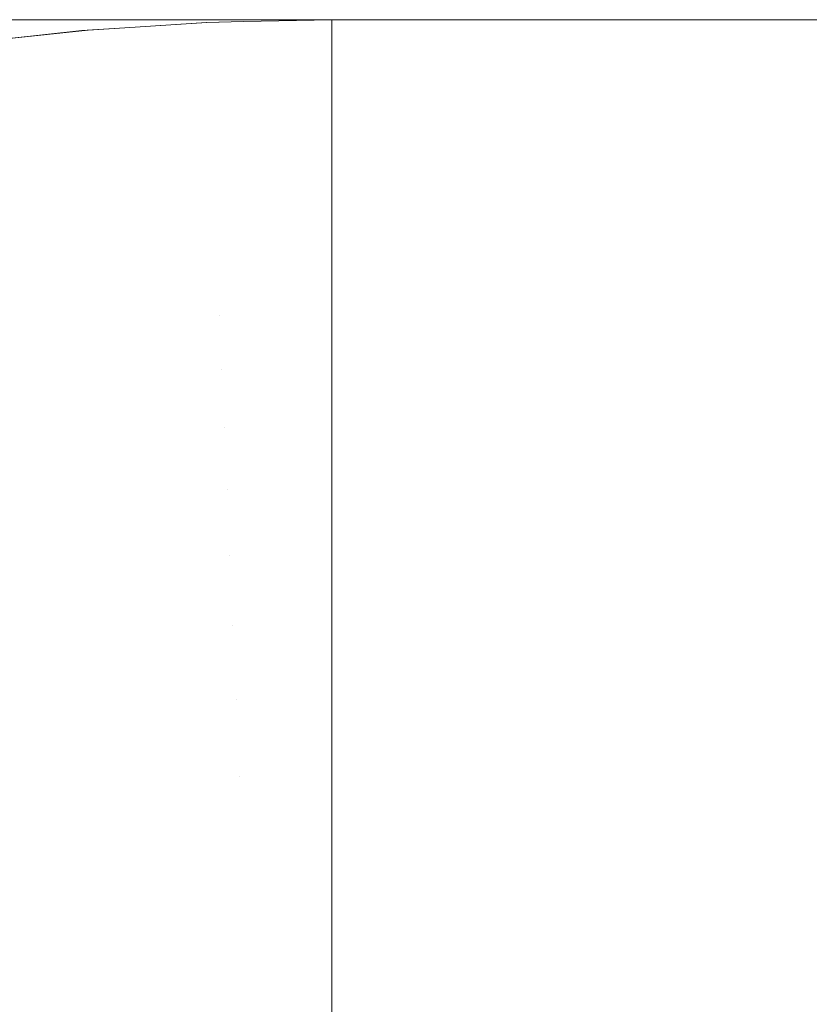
# Model space of a CAD drawing. Header units: centimetres. Extents: x -26 to 27.3, y -25.3 to -23.5.
# Tile 155 of 200: x 9.4985 to 9.526, y -23.4942 to -23.4599. Entities that reach past the tile are written whole.
import ezdxf

# ---------------------------------------------------------------- set-up
doc = ezdxf.new("R2010")
doc.units = ezdxf.units.CM
doc.header["$LTSCALE"] = 2.54
doc.layers.add('Lucido design-1', color=7, linetype='Continuous')

# ---------------------------------------------------------------- blocks, each defined once
blk = doc.blocks.new('Gruppo-4-1')
at = {"color": 7, "linetype": 'Continuous', "lineweight": 9}
for points, invisible_edges in [([(27.209353, -23.459935, -349.379592), (27.209353, -23.459888, -349.382667), (-25.890647, -23.459888, -349.382667), (-25.890647, -23.459935, -349.379592)], 8), ([(9.309353, -23.459888, -349.582667), (-25.890647, -23.459888, -349.382667), (27.209353, -23.459888, -349.382667)], 9), ([(-25.890647, -23.459935, -349.379592), (-25.890647, -23.460002, -349.378306), (27.209353, -23.460002, -349.378306), (27.209353, -23.459935, -349.379592)], 10), ([(27.209353, -23.460149, -349.375446), (27.209353, -23.460002, -349.378306), (-25.890647, -23.460002, -349.378306), (-25.890647, -23.460149, -349.375446)], 10), ([(-25.890647, -23.460149, -349.375446), (-25.890647, -23.460288, -349.373953), (27.209353, -23.460288, -349.373953), (27.209353, -23.460149, -349.375446)], 10), ([(27.209353, -23.459888, -349.382667), (9.318077, -23.459888, -349.582857), (9.309353, -23.459888, -349.582667)], 9), ([(9.326784, -23.459888, -349.583428), (9.318077, -23.459888, -349.582857), (27.209353, -23.459888, -349.382667)], 10), ([(27.209353, -23.459888, -349.382667), (9.335458, -23.459888, -349.584378), (9.326784, -23.459888, -349.583428)], 9), ([(9.344083, -23.459888, -349.585705), (9.335458, -23.459888, -349.584378), (27.209353, -23.459888, -349.382667)], 10), ([(27.209353, -23.459888, -349.382667), (9.352641, -23.459888, -349.587407), (9.344083, -23.459888, -349.585705)], 9), ([(9.361117, -23.459888, -349.589482), (9.352641, -23.459888, -349.587407), (27.209353, -23.459888, -349.382667)], 10), ([(9.369494, -23.459888, -349.591923), (9.361117, -23.459888, -349.589482), (27.209353, -23.459888, -349.382667)], 10), ([(27.209353, -23.459888, -349.382667), (9.377757, -23.459888, -349.594728), (9.369494, -23.459888, -349.591923)], 9), ([(9.38589, -23.459888, -349.597891), (9.377757, -23.459888, -349.594728), (27.209353, -23.459888, -349.382667)], 10), ([(27.209353, -23.459888, -349.382667), (9.393877, -23.459888, -349.601405), (9.38589, -23.459888, -349.597891)], 9), ([(9.401703, -23.459888, -349.605265), (9.393877, -23.459888, -349.601405), (27.209353, -23.459888, -349.382667)], 10), ([(27.209353, -23.459888, -349.382667), (9.409353, -23.459888, -349.609462), (9.401703, -23.459888, -349.605265)], 9), ([(27.209353, -23.459888, -349.382667), (9.416813, -23.459888, -349.613988), (9.409353, -23.459888, -349.609462)], 9), ([(9.424068, -23.459888, -349.618836), (9.416813, -23.459888, -349.613988), (27.209353, -23.459888, -349.382667)], 10), ([(9.431105, -23.459888, -349.623996), (9.424068, -23.459888, -349.618836), (27.209353, -23.459888, -349.382667)], 10), ([(27.209353, -23.459888, -349.382667), (9.437911, -23.459888, -349.629458), (9.431105, -23.459888, -349.623996)], 9), ([(9.444471, -23.459888, -349.635211), (9.437911, -23.459888, -349.629458), (27.209353, -23.459888, -349.382667)], 10), ([(27.209353, -23.459888, -349.382667), (9.450774, -23.459888, -349.641245), (9.444471, -23.459888, -349.635211)], 9), ([(9.456808, -23.459888, -349.647549), (9.450774, -23.459888, -349.641245), (27.209353, -23.459888, -349.382667)], 10), ([(9.462562, -23.459888, -349.654109), (9.456808, -23.459888, -349.647549), (27.209353, -23.459888, -349.382667)], 10), ([(27.209353, -23.459888, -349.382667), (9.468024, -23.459888, -349.660914), (9.462562, -23.459888, -349.654109)], 9), ([(27.209353, -23.459888, -349.382667), (9.473183, -23.459888, -349.667951), (9.468024, -23.459888, -349.660914)], 9), ([(9.478031, -23.459888, -349.675207), (9.473183, -23.459888, -349.667951), (27.209353, -23.459888, -349.382667)], 10), ([(27.209353, -23.459888, -349.382667), (9.482558, -23.459888, -349.682667), (9.478031, -23.459888, -349.675207)], 9), ([(9.486755, -23.459888, -349.690317), (9.482558, -23.459888, -349.682667), (27.209353, -23.459888, -349.382667)], 10), ([(27.209353, -23.459888, -349.382667), (9.490615, -23.459888, -349.698143), (9.486755, -23.459888, -349.690317)], 9), ([(27.209353, -23.459888, -349.382667), (9.494129, -23.459888, -349.70613), (9.490615, -23.459888, -349.698143)], 9), ([(9.497292, -23.459888, -349.714263), (9.500096, -23.459888, -349.722526), (9.495938, -23.459983, -349.723837), (9.493195, -23.459983, -349.715754)], 14), ([(9.497292, -23.459888, -349.714263), (9.494129, -23.459888, -349.70613), (27.209353, -23.459888, -349.382667)], 10), ([(9.498327, -23.459983, -349.732031), (9.500356, -23.459983, -349.740322), (9.496321, -23.460249, -349.741217), (9.494335, -23.460249, -349.733101)], 15), ([(9.500096, -23.459888, -349.722526), (9.502538, -23.459888, -349.730903), (9.498327, -23.459983, -349.732031), (9.495938, -23.459983, -349.723837)], 14), ([(9.500356, -23.459983, -349.740322), (9.502021, -23.459983, -349.748694), (9.497951, -23.460249, -349.749412), (9.496321, -23.460249, -349.741217)], 15), ([(27.209353, -23.459888, -349.382667), (9.500096, -23.459888, -349.722526), (9.497292, -23.459888, -349.714263)], 9), ([(9.502021, -23.459983, -349.748694), (9.503319, -23.459983, -349.757131), (9.499222, -23.460249, -349.75767), (9.497951, -23.460249, -349.749412)], 15), ([(9.502538, -23.459888, -349.730903), (9.504612, -23.459888, -349.739379), (9.500356, -23.459983, -349.740322), (9.498327, -23.459983, -349.732031)], 14), ([(9.503319, -23.459983, -349.757131), (9.504249, -23.459983, -349.765616), (9.500132, -23.460249, -349.765976), (9.499222, -23.460249, -349.75767)], 15), ([(9.502538, -23.459888, -349.730903), (9.500096, -23.459888, -349.722526), (27.209353, -23.459888, -349.382667)], 10), ([(9.504249, -23.459983, -349.765616), (9.504807, -23.459983, -349.774133), (9.500678, -23.460249, -349.774313), (9.500132, -23.460249, -349.765976)], 15), ([(9.504612, -23.459888, -349.739379), (9.506315, -23.459888, -349.747937), (9.502021, -23.459983, -349.748694), (9.500356, -23.459983, -349.740322)], 14), ([(9.500861, -23.460249, -349.782667), (9.502134, -23.460167, -349.782667), (9.502134, -23.46017, -349.982667), (9.500637, -23.460269, -349.982667)], 10), ([(9.500646, -23.460363, -349.987027), (9.500637, -23.460269, -349.982667), (9.502134, -23.46017, -349.982667)], 9), ([(9.502134, -23.46017, -349.982667), (9.504991, -23.459983, -349.982667), (9.504995, -23.460078, -349.987027), (9.500646, -23.460363, -349.987027)], 14), ([(9.500646, -23.460363, -349.987027), (9.504995, -23.460078, -349.987027), (9.505007, -23.460344, -349.991159), (9.500669, -23.460628, -349.991159)], 15), ([(9.500678, -23.460249, -349.774313), (9.504807, -23.459983, -349.774133), (9.504993, -23.459983, -349.782667), (9.502134, -23.460167, -349.782667)], 11), ([(9.502134, -23.460167, -349.782667), (9.500861, -23.460249, -349.782667), (9.500678, -23.460249, -349.774313)], 10), ([(9.506315, -23.459888, -349.747937), (9.507642, -23.459888, -349.756561), (9.503319, -23.459983, -349.757131), (9.502021, -23.459983, -349.748694)], 14), ([(9.504991, -23.459983, -349.982667), (9.502134, -23.46017, -349.982667), (9.502134, -23.460167, -349.782667), (9.504993, -23.459983, -349.782667)], 10), ([(27.209353, -23.459888, -349.382667), (9.504612, -23.459888, -349.739379), (9.502538, -23.459888, -349.730903)], 9), ([(9.507642, -23.459888, -349.756561), (9.508592, -23.459888, -349.765236), (9.504249, -23.459983, -349.765616), (9.503319, -23.459983, -349.757131)], 14), ([(9.508592, -23.459888, -349.765236), (9.509163, -23.459888, -349.773943), (9.504807, -23.459983, -349.774133), (9.504249, -23.459983, -349.765616)], 14), ([(27.209353, -23.459888, -349.382667), (9.506315, -23.459888, -349.747937), (9.504612, -23.459888, -349.739379)], 9), ([(9.504807, -23.459983, -349.774133), (9.509163, -23.459888, -349.773943), (9.509353, -23.459888, -349.782667), (9.506278, -23.459955, -349.782667)], 9), ([(9.506278, -23.459955, -349.782667), (9.504993, -23.459983, -349.782667), (9.504807, -23.459983, -349.774133)], 10), ([(9.504995, -23.460078, -349.987027), (9.504991, -23.459983, -349.982667), (9.506278, -23.459955, -349.982667)], 9), ([(9.504993, -23.459983, -349.782667), (9.506278, -23.459955, -349.782667), (9.506278, -23.459955, -349.982667), (9.504991, -23.459983, -349.982667)], 10), ([(9.506278, -23.459955, -349.982667), (9.509353, -23.459888, -349.982667), (9.509353, -23.459983, -349.987027), (9.504995, -23.460078, -349.987027)], 12), ([(9.504995, -23.460078, -349.987027), (9.509353, -23.459983, -349.987027), (9.509353, -23.460249, -349.991159), (9.505007, -23.460344, -349.991159)], 13), ([(9.506278, -23.459955, -349.982667), (9.506278, -23.459955, -349.782667), (9.509353, -23.459888, -349.782667), (9.509353, -23.459888, -349.982667)], 1), ([(9.507642, -23.459888, -349.756561), (9.506315, -23.459888, -349.747937), (27.209353, -23.459888, -349.382667)], 10), ([(27.209353, -23.459888, -349.382667), (9.508592, -23.459888, -349.765236), (9.507642, -23.459888, -349.756561)], 9), ([(27.209353, -23.459888, -349.382667), (9.509163, -23.459888, -349.773943), (9.508592, -23.459888, -349.765236)], 9), ([(9.509353, -23.459888, -349.782667), (9.509163, -23.459888, -349.773943), (27.209353, -23.459888, -349.382667)], 10), ([(9.509353, -23.459888, -349.982667), (27.209353, -23.459888, -349.982667), (27.209353, -23.459983, -349.987029), (9.509353, -23.459983, -349.987029)], 4), ([(27.209353, -23.459888, -349.382667), (27.209353, -23.459888, -349.982667), (9.509353, -23.459888, -349.982667), (9.509353, -23.459888, -349.782667)], 8), ([(9.509353, -23.460249, -349.991159), (9.509353, -23.459983, -349.987029), (27.209353, -23.459983, -349.987029), (27.209353, -23.460249, -349.991159)], 10), ([(27.209353, -23.460535, -349.37131), (27.209353, -23.460288, -349.373953), (-25.890647, -23.460288, -349.373953), (-25.890647, -23.460535, -349.37131)], 10), ([(-25.890647, -23.460535, -349.37131), (-25.890647, -23.460764, -349.369617), (27.209353, -23.460764, -349.369617), (27.209353, -23.460535, -349.37131)], 10), ([(9.497951, -23.460249, -349.749412), (9.499222, -23.460249, -349.75767), (9.495143, -23.460686, -349.758207), (9.493899, -23.460686, -349.750126)], 15), ([(9.499222, -23.460249, -349.75767), (9.500132, -23.460249, -349.765976), (9.496033, -23.460686, -349.766334), (9.495143, -23.460686, -349.758207)], 15), ([(9.500132, -23.460249, -349.765976), (9.500678, -23.460249, -349.774313), (9.496568, -23.460686, -349.774493), (9.496033, -23.460686, -349.766334)], 15), ([(9.497998, -23.460558, -349.982667), (9.500637, -23.460269, -349.982667), (9.500646, -23.460363, -349.987027), (9.496313, -23.460838, -349.987027)], 14), ([(9.496313, -23.460838, -349.987027), (9.500646, -23.460363, -349.987027), (9.500669, -23.460628, -349.991159), (9.496348, -23.461102, -349.991159)], 15), ([(9.496568, -23.460686, -349.774493), (9.500678, -23.460249, -349.774313), (9.500861, -23.460249, -349.782667), (9.497998, -23.460553, -349.782667)], 11), ([(9.500637, -23.460269, -349.982667), (9.497998, -23.460558, -349.982667), (9.497998, -23.460553, -349.782667), (9.500861, -23.460249, -349.782667)], 10), ([(9.500669, -23.460628, -349.991159), (9.505007, -23.460344, -349.991159), (9.505026, -23.46078, -349.995273), (9.500707, -23.461063, -349.995273)], 15), ([(9.505007, -23.460344, -349.991159), (9.509353, -23.460249, -349.991159), (9.509353, -23.460273, -349.991382)], 9), ([(9.509353, -23.460273, -349.991382), (9.509353, -23.460686, -349.995273), (9.505026, -23.46078, -349.995273), (9.505007, -23.460344, -349.991159)], 14), ([(27.209353, -23.460249, -349.991159), (27.209353, -23.460273, -349.991382), (9.509353, -23.460273, -349.991382), (9.509353, -23.460249, -349.991159)], 10), ([(9.509353, -23.460686, -349.995273), (9.509353, -23.460273, -349.991382), (27.209353, -23.460273, -349.991382), (27.209353, -23.460686, -349.995273)], 10), ([(27.209353, -23.461093, -349.367189), (27.209353, -23.460764, -349.369617), (-25.890647, -23.460764, -349.369617), (-25.890647, -23.461093, -349.367189)], 10), ([(9.496348, -23.461102, -349.991159), (9.500669, -23.460628, -349.991159), (9.500707, -23.461063, -349.995273), (9.496405, -23.461535, -349.995273)], 15), ([(9.500707, -23.461063, -349.995273), (9.505026, -23.46078, -349.995273), (9.505052, -23.461385, -349.999363), (9.50076, -23.461667, -349.999363)], 15), ([(9.505026, -23.46078, -349.995273), (9.509353, -23.460686, -349.995273), (9.509353, -23.460752, -349.995718)], 9), ([(9.509353, -23.460752, -349.995718), (9.509353, -23.461292, -349.999363), (9.505052, -23.461385, -349.999363), (9.505026, -23.46078, -349.995273)], 14), ([(27.209353, -23.460686, -349.995273), (27.209353, -23.460752, -349.995718), (9.509353, -23.460752, -349.995718), (9.509353, -23.460686, -349.995273)], 10), ([(9.509353, -23.461292, -349.999363), (9.509353, -23.460752, -349.995718), (27.209353, -23.460752, -349.995718), (27.209353, -23.461292, -349.999363)], 10), ([(-25.890647, -23.461093, -349.367189), (-25.890647, -23.461428, -349.365306), (27.209353, -23.461428, -349.365306), (27.209353, -23.461093, -349.367189)], 10), ([(9.496405, -23.461535, -349.995273), (9.500707, -23.461063, -349.995273), (9.50076, -23.461667, -349.999363), (9.496484, -23.462135, -349.999363)], 15), ([(27.209353, -23.461823, -349.363092), (27.209353, -23.461428, -349.365306), (-25.890647, -23.461428, -349.365306), (-25.890647, -23.461823, -349.363092)], 10), ([(9.50076, -23.461667, -349.999363), (9.505052, -23.461385, -349.999363), (9.505086, -23.462158, -350.00342), (9.500827, -23.462437, -350.00342)], 15), ([(9.505052, -23.461385, -349.999363), (9.509353, -23.461292, -349.999363), (9.509353, -23.461419, -350.000029)], 9), ([(9.509353, -23.461419, -350.000029), (9.509353, -23.462065, -350.00342), (9.505086, -23.462158, -350.00342), (9.505052, -23.461385, -349.999363)], 14), ([(27.209353, -23.461292, -349.999363), (27.209353, -23.461419, -350.000029), (9.509353, -23.461419, -350.000029), (9.509353, -23.461292, -349.999363)], 10), ([(9.509353, -23.462065, -350.00342), (9.509353, -23.461419, -350.000029), (27.209353, -23.461419, -350.000029), (27.209353, -23.462065, -350.00342)], 10), ([(-25.890647, -23.461823, -349.363092), (-25.890647, -23.46228, -349.361027), (27.209353, -23.46228, -349.361027), (27.209353, -23.461823, -349.363092)], 10), ([(9.496484, -23.462135, -349.999363), (9.50076, -23.461667, -349.999363), (9.500827, -23.462437, -350.00342), (9.496585, -23.462902, -350.00342)], 15), ([(9.500827, -23.462437, -350.00342), (9.505086, -23.462158, -350.00342), (9.505127, -23.463097, -350.007438), (9.500909, -23.463373, -350.007438)], 15), ([(9.505086, -23.462158, -350.00342), (9.509353, -23.462065, -350.00342), (9.509353, -23.462273, -350.004307)], 9), ([(9.509353, -23.462273, -350.004307), (9.509353, -23.463005, -350.007438), (9.505127, -23.463097, -350.007438), (9.505086, -23.462158, -350.00342)], 14), ([(27.209353, -23.462065, -350.00342), (27.209353, -23.462273, -350.004307), (9.509353, -23.462273, -350.004307), (9.509353, -23.462065, -350.00342)], 10), ([(27.209353, -23.462723, -349.359025), (27.209353, -23.46228, -349.361027), (-25.890647, -23.46228, -349.361027), (-25.890647, -23.462723, -349.359025)], 10), ([(9.496585, -23.462902, -350.00342), (9.500827, -23.462437, -350.00342), (9.500909, -23.463373, -350.007438), (9.496707, -23.463834, -350.007438)], 15), ([(9.509353, -23.463005, -350.007438), (9.509353, -23.462273, -350.004307), (27.209353, -23.462273, -350.004307), (27.209353, -23.463005, -350.007438)], 10), ([(-25.890647, -23.462723, -349.359025), (-25.890647, -23.463316, -349.35679), (27.209353, -23.463316, -349.35679), (27.209353, -23.462723, -349.359025)], 10), ([(9.500909, -23.463373, -350.007438), (9.505127, -23.463097, -350.007438), (9.505175, -23.464199, -350.011411), (9.501005, -23.464473, -350.011411)], 15), ([(9.505127, -23.463097, -350.007438), (9.509353, -23.463005, -350.007438), (9.509353, -23.463312, -350.008544)], 9), ([(9.509353, -23.463312, -350.008544), (9.509353, -23.464108, -350.011411), (9.505175, -23.464199, -350.011411), (9.505127, -23.463097, -350.007438)], 14), ([(27.209353, -23.463005, -350.007438), (27.209353, -23.463312, -350.008544), (9.509353, -23.463312, -350.008544), (9.509353, -23.463005, -350.007438)], 10), ([(27.209353, -23.463793, -349.354995), (27.209353, -23.463316, -349.35679), (-25.890647, -23.463316, -349.35679), (-25.890647, -23.463793, -349.354995)], 10), ([(9.496707, -23.463834, -350.007438), (9.500909, -23.463373, -350.007438), (9.501005, -23.464473, -350.011411), (9.496851, -23.464928, -350.011411)], 15), ([(9.509353, -23.464108, -350.011411), (9.509353, -23.463312, -350.008544), (27.209353, -23.463312, -350.008544), (27.209353, -23.464108, -350.011411)], 10), ([(-25.890647, -23.463793, -349.354995), (-25.890647, -23.464536, -349.352602), (27.209353, -23.464536, -349.352602), (27.209353, -23.463793, -349.354995)], 10), ([(9.501005, -23.464473, -350.011411), (9.505175, -23.464199, -350.011411), (9.50523, -23.465463, -350.015332), (9.501116, -23.465733, -350.015332)], 15), ([(9.505175, -23.464199, -350.011411), (9.509353, -23.464108, -350.011411), (9.509353, -23.464534, -350.012731)], 9), ([(9.509353, -23.464534, -350.012731), (9.509353, -23.465374, -350.015332), (9.50523, -23.465463, -350.015332), (9.505175, -23.464199, -350.011411)], 14), ([(27.209353, -23.464108, -350.011411), (27.209353, -23.464534, -350.012731), (9.509353, -23.464534, -350.012731), (9.509353, -23.464108, -350.011411)], 10), ([(27.209353, -23.465031, -349.35101), (27.209353, -23.464536, -349.352602), (-25.890647, -23.464536, -349.352602), (-25.890647, -23.465031, -349.35101)], 10), ([(9.496851, -23.464928, -350.011411), (9.501005, -23.464473, -350.011411), (9.501116, -23.465733, -350.015332), (9.497016, -23.466182, -350.015332)], 15), ([(9.509353, -23.465374, -350.015332), (9.509353, -23.464534, -350.012731), (27.209353, -23.464534, -350.012731), (27.209353, -23.465374, -350.015332)], 10), ([(-25.890647, -23.465031, -349.35101), (-25.890647, -23.465938, -349.348471), (27.209353, -23.465938, -349.348471), (27.209353, -23.465031, -349.35101)], 10), ([(9.501116, -23.465733, -350.015332), (9.50523, -23.465463, -350.015332), (9.505292, -23.466886, -350.019194), (9.50124, -23.467152, -350.019194)], 15), ([(9.50523, -23.465463, -350.015332), (9.509353, -23.465374, -350.015332), (9.509353, -23.465938, -350.016862)], 9), ([(9.509353, -23.465938, -350.016862), (9.509353, -23.466798, -350.019194), (9.505292, -23.466886, -350.019194), (9.50523, -23.465463, -350.015332)], 14), ([(27.209353, -23.465374, -350.015332), (27.209353, -23.465938, -350.016862), (9.509353, -23.465938, -350.016862), (9.509353, -23.465374, -350.015332)], 10), ([(27.209353, -23.466436, -349.347077), (27.209353, -23.465938, -349.348471), (-25.890647, -23.465938, -349.348471), (-25.890647, -23.466436, -349.347077)], 10), ([(9.497016, -23.466182, -350.015332), (9.501116, -23.465733, -350.015332), (9.50124, -23.467152, -350.019194), (9.497202, -23.467594, -350.019194)], 15), ([(9.509353, -23.466798, -350.019194), (9.509353, -23.465938, -350.016862), (27.209353, -23.465938, -350.016862), (27.209353, -23.466798, -350.019194)], 10), ([(-25.890647, -23.466436, -349.347077), (-25.890647, -23.467517, -349.344405), (27.209353, -23.467517, -349.344405), (27.209353, -23.466436, -349.347077)], 10), ([(9.50124, -23.467152, -350.019194), (9.505292, -23.466886, -350.019194), (9.505361, -23.468466, -350.02299), (9.501377, -23.468727, -350.02299)], 15), ([(9.505292, -23.466886, -350.019194), (9.509353, -23.466798, -350.019194), (9.509353, -23.467519, -350.020927)], 9), ([(9.509353, -23.467519, -350.020927), (9.509353, -23.468378, -350.02299), (9.505361, -23.468466, -350.02299), (9.505292, -23.466886, -350.019194)], 14), ([(27.209353, -23.466798, -350.019194), (27.209353, -23.467519, -350.020927), (9.509353, -23.467519, -350.020927), (9.509353, -23.466798, -350.019194)], 10), ([(9.497202, -23.467594, -350.019194), (9.50124, -23.467152, -350.019194), (9.501377, -23.468727, -350.02299), (9.497409, -23.469161, -350.02299)], 15), ([(27.209353, -23.468005, -349.343202), (27.209353, -23.467517, -349.344405), (-25.890647, -23.467517, -349.344405), (-25.890647, -23.468005, -349.343202)], 10), ([(9.509353, -23.468378, -350.02299), (9.509353, -23.467519, -350.020927), (27.209353, -23.467519, -350.020927), (27.209353, -23.468378, -350.02299)], 10), ([(-25.890647, -23.468005, -349.343202), (-25.890647, -23.469273, -349.340412), (27.209353, -23.469273, -349.340412), (27.209353, -23.468005, -349.343202)], 10), ([(9.505437, -23.470198, -350.026716), (9.505361, -23.468466, -350.02299), (9.509353, -23.468378, -350.02299), (9.509353, -23.469276, -350.02492)], 11), ([(27.209353, -23.468378, -350.02299), (27.209353, -23.469276, -350.02492), (9.509353, -23.469276, -350.02492), (9.509353, -23.468378, -350.02299)], 10), ([(9.497409, -23.469161, -350.02299), (9.501377, -23.468727, -350.02299), (9.501529, -23.470454, -350.026716), (9.497635, -23.47088, -350.026716)], 15), ([(9.501377, -23.468727, -350.02299), (9.505361, -23.468466, -350.02299), (9.505437, -23.470198, -350.026716), (9.501529, -23.470454, -350.026716)], 15), ([(27.209353, -23.469736, -349.339392), (27.209353, -23.469273, -349.340412), (-25.890647, -23.469273, -349.340412), (-25.890647, -23.469736, -349.339392)], 10), ([(9.509353, -23.469276, -350.02492), (9.509353, -23.470112, -350.026716), (9.505437, -23.470198, -350.026716)], 10), ([(9.509353, -23.470112, -350.026716), (9.509353, -23.469276, -350.02492), (27.209353, -23.469276, -350.02492), (27.209353, -23.470112, -350.026716)], 10), ([(-25.890647, -23.469736, -349.339392), (-25.890647, -23.471201, -349.336499), (27.209353, -23.471201, -349.336499), (27.209353, -23.469736, -349.339392)], 10), ([(9.505519, -23.47208, -350.030363), (9.505437, -23.470198, -350.026716), (9.509353, -23.470112, -350.026716), (9.509353, -23.471205, -350.028832)], 11), ([(27.209353, -23.470112, -350.026716), (27.209353, -23.471205, -350.028832), (9.509353, -23.471205, -350.028832), (9.509353, -23.470112, -350.026716)], 10), ([(9.497635, -23.47088, -350.026716), (9.501529, -23.470454, -350.026716), (9.501693, -23.47233, -350.030363), (9.497881, -23.472748, -350.030363)], 15), ([(9.501529, -23.470454, -350.026716), (9.505437, -23.470198, -350.026716), (9.505519, -23.47208, -350.030363), (9.501693, -23.47233, -350.030363)], 15), ([(27.209353, -23.471627, -349.335655), (27.209353, -23.471201, -349.336499), (-25.890647, -23.471201, -349.336499), (-25.890647, -23.471627, -349.335655)], 10), ([(9.509353, -23.471205, -350.028832), (9.509353, -23.471996, -350.030363), (9.505519, -23.47208, -350.030363)], 10), ([(9.509353, -23.471996, -350.030363), (9.509353, -23.471205, -350.028832), (27.209353, -23.471205, -350.028832), (27.209353, -23.471996, -350.030363)], 10), ([(-25.890647, -23.471627, -349.335655), (-25.890647, -23.473297, -349.332673), (27.209353, -23.473297, -349.332673), (27.209353, -23.471627, -349.335655)], 10), ([(9.501693, -23.47233, -350.030363), (9.505519, -23.47208, -350.030363), (9.505608, -23.474108, -350.033928), (9.50187, -23.474353, -350.033928)], 15), ([(9.505608, -23.474108, -350.033928), (9.505519, -23.47208, -350.030363), (9.509353, -23.471996, -350.030363), (9.509353, -23.473302, -350.032657)], 11), ([(27.209353, -23.471996, -350.030363), (27.209353, -23.473302, -350.032657), (9.509353, -23.473302, -350.032657), (9.509353, -23.471996, -350.030363)], 10), ([(9.497881, -23.472748, -350.030363), (9.501693, -23.47233, -350.030363), (9.50187, -23.474353, -350.033928), (9.498146, -23.47476, -350.033928)], 15), ([(27.209353, -23.473675, -349.331997), (27.209353, -23.473297, -349.332673), (-25.890647, -23.473297, -349.332673), (-25.890647, -23.473675, -349.331997)], 10), ([(9.509353, -23.473302, -350.032657), (9.509353, -23.474026, -350.033928), (9.505608, -23.474108, -350.033928)], 10), ([(9.509353, -23.474026, -350.033928), (9.509353, -23.473302, -350.032657), (27.209353, -23.473302, -350.032657), (27.209353, -23.474026, -350.033928)], 10), ([(-25.890647, -23.473675, -349.331997), (-25.890647, -23.475558, -349.328942), (27.209353, -23.475558, -349.328942), (27.209353, -23.473675, -349.331997)], 10), ([(9.50187, -23.474353, -350.033928), (9.505608, -23.474108, -350.033928), (9.505703, -23.476278, -350.037403), (9.502059, -23.476517, -350.037403)], 15), ([(9.505703, -23.476278, -350.037403), (9.505608, -23.474108, -350.033928), (9.509353, -23.474026, -350.033928), (9.509353, -23.475564, -350.036387)], 11), ([(27.209353, -23.474026, -350.033928), (27.209353, -23.475564, -350.036387), (9.509353, -23.475564, -350.036387), (9.509353, -23.474026, -350.033928)], 10), ([(9.498146, -23.47476, -350.033928), (9.50187, -23.474353, -350.033928), (9.502059, -23.476517, -350.037403), (9.498429, -23.476914, -350.037403)], 15), ([(27.209353, -23.475877, -349.328425), (27.209353, -23.475558, -349.328942), (-25.890647, -23.475558, -349.328942), (-25.890647, -23.475877, -349.328425)], 10), ([(9.509353, -23.475564, -350.036387), (9.509353, -23.476198, -350.037403), (9.505703, -23.476278, -350.037403)], 10), ([(9.509353, -23.476198, -350.037403), (9.509353, -23.475564, -350.036387), (27.209353, -23.475564, -350.036387), (27.209353, -23.476198, -350.037403)], 10), ([(-25.890647, -23.475877, -349.328425), (-25.890647, -23.47798, -349.325314), (27.209353, -23.47798, -349.325314), (27.209353, -23.475877, -349.328425)], 10), ([(9.502059, -23.476517, -350.037403), (9.505703, -23.476278, -350.037403), (9.505803, -23.478586, -350.040783), (9.50226, -23.478819, -350.040783)], 15), ([(9.505803, -23.478586, -350.040783), (9.505703, -23.476278, -350.037403), (9.509353, -23.476198, -350.037403), (9.509353, -23.477985, -350.040016)], 11), ([(27.209353, -23.476198, -350.037403), (27.209353, -23.477985, -350.040016), (9.509353, -23.477985, -350.040016), (9.509353, -23.476198, -350.037403)], 10), ([(9.498429, -23.476914, -350.037403), (9.502059, -23.476517, -350.037403), (9.50226, -23.478819, -350.040783), (9.498731, -23.479205, -350.040783)], 15), ([(9.49482, -23.47747, -350.037403), (9.498429, -23.476914, -350.037403), (9.498731, -23.479205, -350.040783), (9.495222, -23.479745, -350.040783)], 15), ([(27.209353, -23.478229, -349.324944), (27.209353, -23.47798, -349.325314), (-25.890647, -23.47798, -349.325314), (-25.890647, -23.478229, -349.324944)], 10), ([(9.509353, -23.477985, -350.040016), (9.509353, -23.478509, -350.040783), (9.505803, -23.478586, -350.040783)], 10), ([(9.509353, -23.478509, -350.040783), (9.509353, -23.477985, -350.040016), (27.209353, -23.477985, -350.040016), (27.209353, -23.478509, -350.040783)], 10), ([(-25.890647, -23.478229, -349.324944), (-25.890647, -23.480557, -349.321794), (27.209353, -23.480557, -349.321794), (27.209353, -23.478229, -349.324944)], 10), ([(9.50226, -23.478819, -350.040783), (9.505803, -23.478586, -350.040783), (9.50591, -23.481029, -350.044062), (9.502473, -23.481254, -350.044062)], 15), ([(9.50591, -23.481029, -350.044062), (9.505803, -23.478586, -350.040783), (9.509353, -23.478509, -350.040783), (9.509353, -23.480562, -350.043536)], 11), ([(27.209353, -23.478509, -350.040783), (27.209353, -23.480562, -350.043536), (9.509353, -23.480562, -350.043536), (9.509353, -23.478509, -350.040783)], 10), ([(9.498731, -23.479205, -350.040783), (9.50226, -23.478819, -350.040783), (9.502473, -23.481254, -350.044062), (9.49905, -23.481629, -350.044062)], 15), ([(9.495222, -23.479745, -350.040783), (9.498731, -23.479205, -350.040783), (9.49905, -23.481629, -350.044062), (9.495646, -23.482153, -350.044062)], 15), ([(27.209353, -23.480728, -349.321563), (27.209353, -23.480557, -349.321794), (-25.890647, -23.480557, -349.321794), (-25.890647, -23.480728, -349.321563)], 10), ([(-25.890647, -23.480728, -349.321563), (-25.890647, -23.483286, -349.31839), (27.209353, -23.483286, -349.31839), (27.209353, -23.480728, -349.321563)], 10), ([(9.509353, -23.480562, -350.043536), (9.509353, -23.480954, -350.044062), (9.50591, -23.481029, -350.044062)], 10), ([(9.509353, -23.480954, -350.044062), (9.509353, -23.480562, -350.043536), (27.209353, -23.480562, -350.043536), (27.209353, -23.480954, -350.044062)], 10), ([(9.502473, -23.481254, -350.044062), (9.50591, -23.481029, -350.044062), (9.506022, -23.483601, -350.047236), (9.502698, -23.483819, -350.047236)], 15), ([(9.506022, -23.483601, -350.047236), (9.50591, -23.481029, -350.044062), (9.509353, -23.480954, -350.044062), (9.509353, -23.483289, -350.046941)], 11), ([(27.209353, -23.480954, -350.044062), (27.209353, -23.483289, -350.046941), (9.509353, -23.483289, -350.046941), (9.509353, -23.480954, -350.044062)], 10), ([(9.49905, -23.481629, -350.044062), (9.502473, -23.481254, -350.044062), (9.502698, -23.483819, -350.047236), (9.499386, -23.484182, -350.047236)], 15), ([(9.495646, -23.482153, -350.044062), (9.49905, -23.481629, -350.044062), (9.499386, -23.484182, -350.047236), (9.496093, -23.484689, -350.047236)], 15), ([(27.209353, -23.483369, -349.318286), (27.209353, -23.483286, -349.31839), (-25.890647, -23.483286, -349.31839), (-25.890647, -23.483369, -349.318286)], 10), ([(27.209353, -23.486149, -349.31512), (27.209353, -23.483369, -349.318286), (-25.890647, -23.483369, -349.318286), (-25.890647, -23.486149, -349.31512)], 10), ([(9.509353, -23.483289, -350.046941), (9.509353, -23.483529, -350.047236), (9.506022, -23.483601, -350.047236)], 10), ([(9.50614, -23.486298, -350.0503), (9.506022, -23.483601, -350.047236), (9.509353, -23.483529, -350.047236), (9.509353, -23.486162, -350.050224)], 11), ([(9.509353, -23.483529, -350.047236), (9.509353, -23.483289, -350.046941), (27.209353, -23.483289, -350.046941), (27.209353, -23.483529, -350.047236)], 10), ([(27.209353, -23.483529, -350.047236), (27.209353, -23.486162, -350.050224), (9.509353, -23.486162, -350.050224), (9.509353, -23.483529, -350.047236)], 10), ([(9.499386, -23.484182, -350.047236), (9.502698, -23.483819, -350.047236), (9.502933, -23.486508, -350.0503), (9.499738, -23.486858, -350.0503)], 15), ([(9.502698, -23.483819, -350.047236), (9.506022, -23.483601, -350.047236), (9.50614, -23.486298, -350.0503), (9.502933, -23.486508, -350.0503)], 15), ([(9.496093, -23.484689, -350.047236), (9.499386, -23.484182, -350.047236), (9.499738, -23.486858, -350.0503), (9.496562, -23.487347, -350.0503)], 15), ([(-25.890647, -23.486149, -349.31512), (-25.890647, -23.486161, -349.315108), (27.209353, -23.486161, -349.315108), (27.209353, -23.486149, -349.31512)], 10), ([(27.209353, -23.489063, -349.31207), (27.209353, -23.486161, -349.315108), (-25.890647, -23.486161, -349.315108), (-25.890647, -23.489063, -349.31207)], 10), ([(9.502933, -23.486508, -350.0503), (9.50614, -23.486298, -350.0503), (9.506263, -23.489115, -350.053248), (9.503179, -23.489317, -350.053248)], 15), ([(9.509353, -23.486162, -350.050224), (9.509353, -23.486228, -350.0503), (9.50614, -23.486298, -350.0503)], 10), ([(9.50614, -23.486298, -350.0503), (9.509353, -23.486228, -350.0503), (9.509353, -23.489048, -350.053248), (9.506263, -23.489115, -350.053248)], 13), ([(9.509353, -23.486228, -350.0503), (9.509353, -23.486162, -350.050224), (27.209353, -23.486162, -350.050224), (27.209353, -23.486228, -350.0503)], 10), ([(27.209353, -23.486228, -350.0503), (27.209353, -23.489048, -350.053248), (9.509353, -23.489048, -350.053248), (9.509353, -23.486228, -350.0503)], 10), ([(9.499738, -23.486858, -350.0503), (9.502933, -23.486508, -350.0503), (9.503179, -23.489317, -350.053248), (9.500107, -23.489654, -350.053248)], 15), ([(9.496562, -23.487347, -350.0503), (9.499738, -23.486858, -350.0503), (9.500107, -23.489654, -350.053248), (9.497052, -23.490124, -350.053248)], 15), ([(9.506263, -23.489115, -350.053248), (9.509353, -23.489048, -350.053248), (9.509353, -23.48918, -350.053375)], 9), ([(27.209353, -23.489048, -350.053248), (27.209353, -23.48918, -350.053375), (9.509353, -23.48918, -350.053375), (9.509353, -23.489048, -350.053248)], 10), ([(-25.890647, -23.489063, -349.31207), (-25.890647, -23.48918, -349.311958), (27.209353, -23.48918, -349.311958), (27.209353, -23.489063, -349.31207)], 10), ([(27.209353, -23.492106, -349.309144), (27.209353, -23.48918, -349.311958), (-25.890647, -23.48918, -349.311958), (-25.890647, -23.492106, -349.309144)], 10), ([(9.500107, -23.489654, -350.053248), (9.503179, -23.489317, -350.053248), (9.503435, -23.492241, -350.056075), (9.50049, -23.492564, -350.056075)], 15), ([(9.503179, -23.489317, -350.053248), (9.506263, -23.489115, -350.053248), (9.506391, -23.492047, -350.056075), (9.503435, -23.492241, -350.056075)], 15), ([(9.509353, -23.48918, -350.053375), (9.509353, -23.491983, -350.056075), (9.506391, -23.492047, -350.056075), (9.506263, -23.489115, -350.053248)], 14), ([(9.509353, -23.491983, -350.056075), (9.509353, -23.48918, -350.053375), (27.209353, -23.48918, -350.053375), (27.209353, -23.491983, -350.056075)], 10), ([(9.497052, -23.490124, -350.053248), (9.500107, -23.489654, -350.053248), (9.50049, -23.492564, -350.056075), (9.497561, -23.493014, -350.056075)], 15), ([(-25.890647, -23.492106, -349.309144), (-25.890647, -23.492333, -349.308943), (27.209353, -23.492333, -349.308943), (27.209353, -23.492106, -349.309144)], 10), ([(9.503435, -23.492241, -350.056075), (9.506391, -23.492047, -350.056075), (9.506524, -23.495089, -350.058779), (9.5037, -23.495274, -350.058779)], 15), ([(9.506391, -23.492047, -350.056075), (9.509353, -23.491983, -350.056075), (9.509353, -23.492335, -350.056388)], 9), ([(9.509353, -23.492335, -350.056388), (9.509353, -23.495027, -350.058779), (9.506524, -23.495089, -350.058779), (9.506391, -23.492047, -350.056075)], 14), ([(27.209353, -23.491983, -350.056075), (27.209353, -23.492335, -350.056388), (9.509353, -23.492335, -350.056388), (9.509353, -23.491983, -350.056075)], 10), ([(27.209353, -23.495274, -349.306345), (27.209353, -23.492333, -349.308943), (-25.890647, -23.492333, -349.308943), (-25.890647, -23.495274, -349.306345)], 10), ([(9.50049, -23.492564, -350.056075), (9.503435, -23.492241, -350.056075), (9.5037, -23.495274, -350.058779), (9.500887, -23.495582, -350.058779)], 15), ([(9.509353, -23.495027, -350.058779), (9.509353, -23.492335, -350.056388), (27.209353, -23.492335, -350.056388), (27.209353, -23.495027, -350.058779)], 10), ([(9.497561, -23.493014, -350.056075), (9.50049, -23.492564, -350.056075), (9.500887, -23.495582, -350.058779), (9.49809, -23.496012, -350.058779)], 15)]:
    blk.add_3dface(points, dxfattribs=dict(at, invisible_edges=invisible_edges))

msp = doc.modelspace()

# ---------------------------------------------------------------- block references
at = {"layer": 'Lucido design-1', "color": 7}
msp.add_blockref('Gruppo-4-1', (0, 0), dxfattribs=at)

doc.saveas('drawing.dxf')
